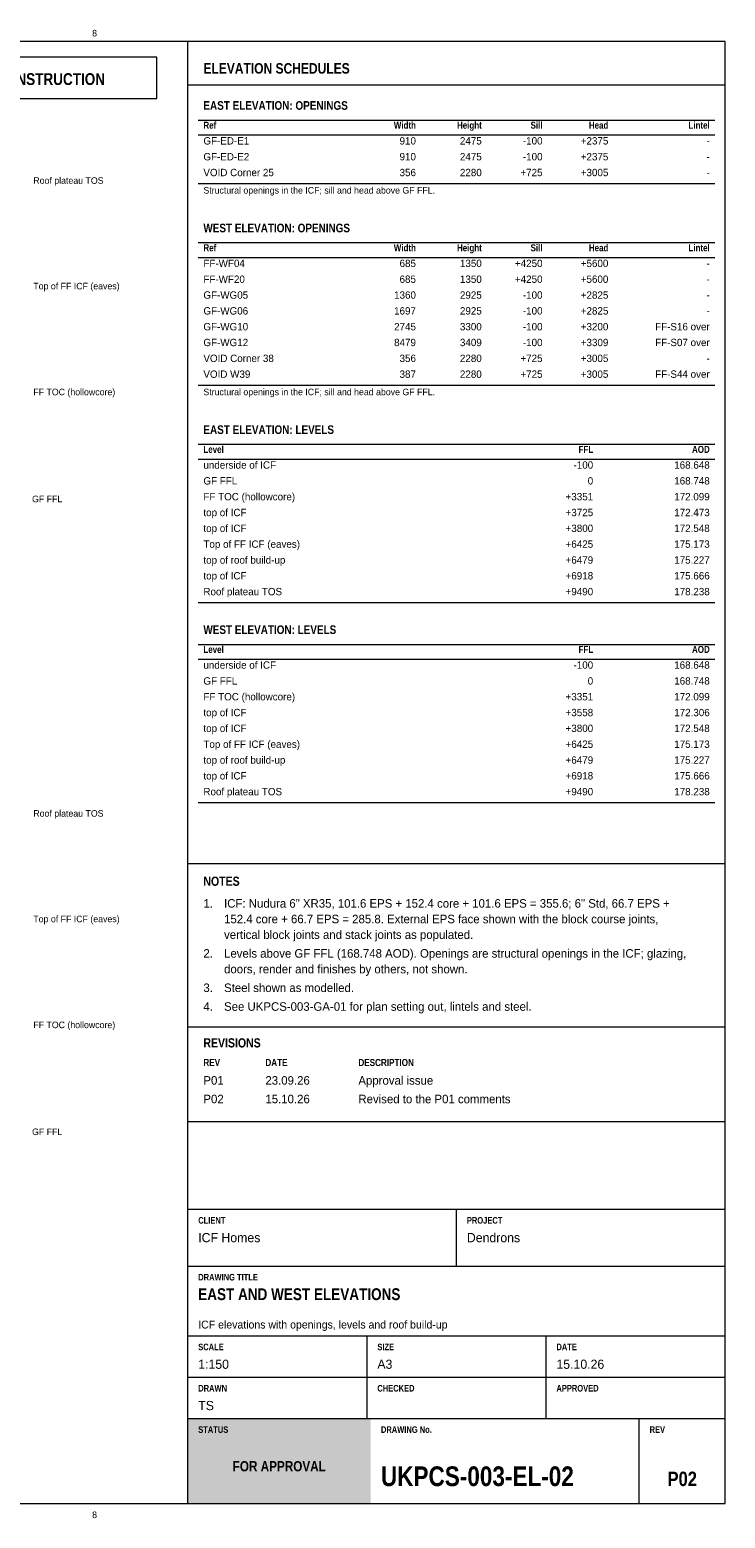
# Model space of a CAD drawing. Header units: millimetres. Extents: x 17 to 413, y 4 to 292.
# Tile 224 of 224: x 278 to 413, y 4 to 292. Entities that reach past the tile are written whole.
import ezdxf
from ezdxf.enums import TextEntityAlignment as Align

# ---------------------------------------------------------------- set-up
doc = ezdxf.new("R2010")
doc.units = ezdxf.units.MM
for name, color, linetype in [('FILL-TEAL', 7, 'Continuous'), ('LINE-INK', 7, 'Continuous'), ('LINE-RED', 7, 'Continuous'), ('LINE-TEAL', 7, 'Continuous'), ('TEXT-EPS', 7, 'Continuous'), ('TEXT-INK', 7, 'Continuous'), ('TEXT-RED', 7, 'Continuous'), ('TEXT-STEEL', 7, 'Continuous'), ('TEXT-STEEL_GREY', 7, 'Continuous'), ('TEXT-TEAL', 7, 'Continuous'), ('TEXT-WHITE', 7, 'Continuous')]:
    doc.layers.add(name, color=color, linetype=linetype)
doc.styles.add('OpenSansCondensed-Bold', font='OpenSansCondensed-Bold.ttf')

msp = doc.modelspace()

# ---------------------------------------------------------------- hatches: boundary and pattern name
at = {"layer": 'FILL-TEAL', "true_color": 0x009e85}
h = msp.add_hatch(color=256, dxfattribs=at)
h.dxf.hatch_style = 1
h.paths.add_polyline_path([(309.01, 7), (344.37, 7), (344.37, 23.5), (309.01, 23.5)])

# ---------------------------------------------------------------- linework, layer by layer
at = {"layer": 'LINE-INK', "lineweight": 5}
for p, q in [((309, 7), (309, 290)), ((311, 274.8), (411, 274.8)), ((311, 271.94), (411, 271.94)), ((311, 262.55), (411, 262.55)), ((311, 251.08), (411, 251.08)), ((311, 248.22), (411, 248.22)), ((311, 223.52), (411, 223.52)), ((311, 212.05), (411, 212.05)), ((311, 209.19), (411, 209.19)), ((311, 181.43), (411, 181.43)), ((311, 173.33), (411, 173.33)), ((311, 170.47), (411, 170.47)), ((311, 142.71), (411, 142.71)), ((309, 130.89), (413, 130.89)), ((309, 99.3), (413, 99.3)), ((309, 81), (413, 81)), ((309, 64), (413, 64)), ((361, 53), (361, 64)), ((309, 53), (413, 53)), ((309, 39.5), (413, 39.5)), ((343.67, 31.5), (343.67, 39.5)), ((378.33, 31.5), (378.33, 39.5)), ((309, 31.5), (413, 31.5)), ((343.67, 23.5), (343.67, 31.5)), ((378.33, 23.5), (378.33, 31.5)), ((309, 23.5), (413, 23.5)), ((396.36, 7), (396.36, 23.5))]:
    msp.add_line(p, q, dxfattribs=at)
msp.add_lwpolyline([(20, 7), (413, 7), (413, 290), (20, 290)], close=True, dxfattribs=at)
at = {"layer": 'LINE-RED', "lineweight": 5}
msp.add_lwpolyline([(226.21, 279), (303, 279), (303, 287), (226.21, 287)], close=True, dxfattribs=at)
at = {"layer": 'LINE-TEAL', "lineweight": 5}
msp.add_line((309, 281.6), (413, 281.6), dxfattribs=at)

# ---------------------------------------------------------------- texts
at = {"layer": 'TEXT-EPS', "style": 'OpenSansCondensed-Bold'}
msp.add_text('STATUS', height=1.27, dxfattribs=at).set_placement((311, 20.7))
at = {"layer": 'TEXT-INK', "style": 'OpenSansCondensed-Bold'}
for s, height, p in [('EAST ELEVATION: OPENINGS', 1.6764, (312, 276.8)), ('WEST ELEVATION: OPENINGS', 1.6764, (312, 253.08)), ('EAST ELEVATION: LEVELS', 1.6764, (312, 214.05)), ('WEST ELEVATION: LEVELS', 1.6764, (312, 175.33)), ('NOTES', 1.778, (312, 126.59)), ('REVISIONS', 1.778, (312, 95.3)), ('EAST AND WEST ELEVATIONS', 2.286, (311, 46.4)), ('UKPCS-003-EL-02', 3.81, (346.36, 10.4))]:
    msp.add_text(s, height=height, dxfattribs=at).set_placement(p)
at = {"layer": 'TEXT-INK'}
for s, height, p in [('GF-ED-E1', 1.422, (312, 270.08)), ('GF-ED-E2', 1.422, (312, 267.01)), ('VOID Corner 25', 1.4224, (312, 263.95)), ('FF-WF04', 1.422, (312, 246.36)), ('FF-WF20', 1.422, (312, 243.3)), ('GF-WG05', 1.422, (312, 240.23)), ('GF-WG06', 1.422, (312, 237.17)), ('GF-WG10', 1.422, (312, 234.11)), ('GF-WG12', 1.422, (312, 231.05)), ('VOID Corner 38', 1.4224, (312, 227.98)), ('VOID W39', 1.422, (312, 224.92)), ('underside of ICF', 1.4224, (312, 207.33)), ('GF FFL', 1.422, (312, 204.27)), ('FF TOC (hollowcore)', 1.4224, (312, 201.2)), ('top of ICF', 1.422, (312, 198.14)), ('top of ICF', 1.422, (312, 195.08)), ('Top of FF ICF (eaves)', 1.4224, (312, 192.02)), ('top of roof build-up', 1.4224, (312, 188.95)), ('top of ICF', 1.422, (312, 185.89)), ('Roof plateau TOS', 1.4224, (312, 182.83)), ('underside of ICF', 1.4224, (312, 168.61)), ('GF FFL', 1.422, (312, 165.54)), ('FF TOC (hollowcore)', 1.4224, (312, 162.48)), ('top of ICF', 1.422, (312, 159.42)), ('top of ICF', 1.422, (312, 156.36)), ('Top of FF ICF (eaves)', 1.4224, (312, 153.29)), ('top of roof build-up', 1.4224, (312, 150.23)), ('top of ICF', 1.422, (312, 147.17)), ('Roof plateau TOS', 1.4224, (312, 144.11)), ('1.', 1.651, (312, 122.36)), ('ICF: Nudura 6" XR35, 101.6 EPS + 152.4 core + 101.6 EPS = 355.6; 6" Std, 66.7 EPS +', 1.651, (316, 122.36)), ('152.4 core + 66.7 EPS = 285.8. External EPS face shown with the block course joints,', 1.651, (316, 119.34)), ('vertical block joints and stack joints as populated.', 1.651, (316, 116.31)), ('2.', 1.651, (312, 112.68)), ('Levels above GF FFL (168.748 AOD). Openings are structural openings in the ICF; glazing,', 1.651, (316, 112.68)), ('doors, render and finishes by others, not shown.', 1.651, (316, 109.65)), ('3.', 1.651, (312, 106.03)), ('Steel shown as modelled.', 1.651, (316, 106.03)), ('4.', 1.651, (312, 102.4)), ('See UKPCS-003-GA-01 for plan setting out, lintels and steel.', 1.651, (316, 102.4)), ('P01', 1.651, (312, 88.1)), ('23.09.26', 1.651, (324, 88.1)), ('Approval issue', 1.651, (342, 88.1)), ('P02', 1.651, (312, 84.5)), ('15.10.26', 1.651, (324, 84.5)), ('Revised to the P01 comments', 1.651, (342, 84.5)), ('ICF Homes', 1.778, (311, 57.6)), ('Dendrons', 1.778, (363, 57.6)), ('1:150', 1.778, (311, 33.1)), ('A3', 1.778, (345.67, 33.1)), ('15.10.26', 1.778, (380.33, 33.1)), ('TS', 1.778, (311, 25.1))]:
    msp.add_text(s, height=height, dxfattribs=at).set_placement(p)
for s, height, p in [('910', 1.422, (353.14, 270.08)), ('2475', 1.422, (365.88, 270.08)), ('-100', 1.422, (377.64, 270.08)), ('+2375', 1.422, (390.38, 270.08)), ('910', 1.422, (353.14, 267.01)), ('2475', 1.422, (365.88, 267.01)), ('-100', 1.422, (377.64, 267.01)), ('+2375', 1.422, (390.38, 267.01)), ('-', 1.42, (410, 270.08)), ('356', 1.422, (353.14, 263.95)), ('2280', 1.422, (365.88, 263.95)), ('+725', 1.422, (377.64, 263.95)), ('+3005', 1.422, (390.38, 263.95)), ('-', 1.42, (410, 267.01)), ('-', 1.42, (410, 263.95)), ('685', 1.422, (353.14, 246.36)), ('1350', 1.422, (365.88, 246.36)), ('+4250', 1.422, (377.64, 246.36)), ('+5600', 1.422, (390.38, 246.36)), ('-', 1.42, (410, 246.36)), ('685', 1.422, (353.14, 243.3)), ('1350', 1.422, (365.88, 243.3)), ('+4250', 1.422, (377.64, 243.3)), ('+5600', 1.422, (390.38, 243.3)), ('-', 1.42, (410, 243.3)), ('1360', 1.422, (353.14, 240.23)), ('2925', 1.422, (365.88, 240.23)), ('-100', 1.422, (377.64, 240.23)), ('+2825', 1.422, (390.38, 240.23)), ('-', 1.42, (410, 240.23)), ('1697', 1.422, (353.14, 237.17)), ('2925', 1.422, (365.88, 237.17)), ('-100', 1.422, (377.64, 237.17)), ('+2825', 1.422, (390.38, 237.17)), ('-', 1.42, (410, 237.17)), ('2745', 1.422, (353.14, 234.11)), ('3300', 1.422, (365.88, 234.11)), ('-100', 1.422, (377.64, 234.11)), ('+3200', 1.422, (390.38, 234.11)), ('FF-S16 over', 1.4224, (410, 234.11)), ('8479', 1.422, (353.14, 231.05)), ('3409', 1.422, (365.88, 231.05)), ('-100', 1.422, (377.64, 231.05)), ('+3309', 1.422, (390.38, 231.05)), ('FF-S07 over', 1.4224, (410, 231.05)), ('356', 1.422, (353.14, 227.98)), ('2280', 1.422, (365.88, 227.98)), ('+725', 1.422, (377.64, 227.98)), ('+3005', 1.422, (390.38, 227.98)), ('-', 1.42, (410, 227.98)), ('387', 1.422, (353.14, 224.92)), ('2280', 1.422, (365.88, 224.92)), ('+725', 1.422, (377.64, 224.92)), ('+3005', 1.422, (390.38, 224.92)), ('FF-S44 over', 1.4224, (410, 224.92)), ('-100', 1.422, (387.44, 207.33)), ('168.648', 1.422, (410, 207.33)), ('0', 1.42, (387.44, 204.27)), ('168.748', 1.422, (410, 204.27)), ('+3351', 1.422, (387.44, 201.2)), ('172.099', 1.422, (410, 201.2)), ('+3725', 1.422, (387.44, 198.14)), ('172.473', 1.422, (410, 198.14)), ('+3800', 1.422, (387.44, 195.08)), ('172.548', 1.422, (410, 195.08)), ('+6425', 1.422, (387.44, 192.02)), ('175.173', 1.422, (410, 192.02)), ('+6479', 1.422, (387.44, 188.95)), ('175.227', 1.422, (410, 188.95)), ('+6918', 1.422, (387.44, 185.89)), ('175.666', 1.422, (410, 185.89)), ('+9490', 1.422, (387.44, 182.83)), ('178.238', 1.422, (410, 182.83)), ('-100', 1.422, (387.44, 168.61)), ('168.648', 1.422, (410, 168.61)), ('0', 1.42, (387.44, 165.54)), ('168.748', 1.422, (410, 165.54)), ('+3351', 1.422, (387.44, 162.48)), ('172.099', 1.422, (410, 162.48)), ('+3558', 1.422, (387.44, 159.42)), ('172.306', 1.422, (410, 159.42)), ('+3800', 1.422, (387.44, 156.36)), ('172.548', 1.422, (410, 156.36)), ('+6425', 1.422, (387.44, 153.29)), ('175.173', 1.422, (410, 153.29)), ('+6479', 1.422, (387.44, 150.23)), ('175.227', 1.422, (410, 150.23)), ('+6918', 1.422, (387.44, 147.17)), ('175.666', 1.422, (410, 147.17)), ('+9490', 1.422, (387.44, 144.11)), ('178.238', 1.422, (410, 144.11))]:
    msp.add_text(s, height=height, dxfattribs=at).set_placement(p, align=Align.RIGHT)
at = {"layer": 'TEXT-INK', "style": 'OpenSansCondensed-Bold'}
msp.add_text('P02', height=2.794, dxfattribs=at).set_placement((404.68, 10.4), align=Align.CENTER)
at = {"layer": 'TEXT-RED', "style": 'OpenSansCondensed-Bold'}
msp.add_text('FOR APPROVAL - NOT FOR CONSTRUCTION', height=2.286, dxfattribs=at).set_placement((264.6, 281.6), align=Align.CENTER)
at = {"layer": 'TEXT-STEEL'}
for s, p in [('Roof plateau TOS', (279.08, 262.47)), ('Top of FF ICF (eaves)', (279.08, 242.04)), ('FF TOC (hollowcore)', (279.08, 221.54)), ('GF FFL', (278.84, 200.84)), ('Roof plateau TOS', (279.08, 139.97)), ('Top of FF ICF (eaves)', (279.08, 119.54)), ('FF TOC (hollowcore)', (279.08, 99.04)), ('GF FFL', (278.84, 78.34))]:
    msp.add_text(s, height=1.27, dxfattribs=at).set_placement(p)
at = {"layer": 'TEXT-STEEL_GREY'}
for p in [(290.94, 291), (290.94, 4.2)]:
    msp.add_text('8', height=1.27, dxfattribs=at).set_placement(p, align=Align.CENTER)
at = {"layer": 'TEXT-STEEL_GREY', "style": 'OpenSansCondensed-Bold'}
for s, height, p in [('Ref', 1.346, (312, 273.14)), ('Ref', 1.346, (312, 249.42)), ('Level', 1.346, (312, 210.39)), ('Level', 1.346, (312, 171.67)), ('REV', 1.372, (312, 91.7)), ('DATE', 1.372, (324, 91.7)), ('DESCRIPTION', 1.3716, (342, 91.7)), ('CLIENT', 1.27, (311, 61.2)), ('PROJECT', 1.27, (363, 61.2)), ('DRAWING TITLE', 1.27, (311, 50.2)), ('SCALE', 1.27, (311, 36.7)), ('SIZE', 1.27, (345.67, 36.7)), ('DATE', 1.27, (380.33, 36.7)), ('DRAWN', 1.27, (311, 28.7)), ('CHECKED', 1.27, (345.67, 28.7)), ('APPROVED', 1.27, (380.33, 28.7)), ('DRAWING No.', 1.27, (346.36, 20.7)), ('REV', 1.27, (398.36, 20.7))]:
    msp.add_text(s, height=height, dxfattribs=at).set_placement(p)
for s, p in [('Width', (353.14, 273.14)), ('Height', (365.88, 273.14)), ('Sill', (377.64, 273.14)), ('Head', (390.38, 273.14)), ('Lintel', (410, 273.14)), ('Width', (353.14, 249.42)), ('Height', (365.88, 249.42)), ('Sill', (377.64, 249.42)), ('Head', (390.38, 249.42)), ('Lintel', (410, 249.42)), ('FFL', (387.44, 210.39)), ('AOD', (410, 210.39)), ('FFL', (387.44, 171.67)), ('AOD', (410, 171.67))]:
    msp.add_text(s, height=1.346, dxfattribs=at).set_placement(p, align=Align.RIGHT)
at = {"layer": 'TEXT-STEEL_GREY'}
for s, height, p in [('Structural openings in the ICF; sill and head above GF FFL.', 1.27, (312, 260.58)), ('Structural openings in the ICF; sill and head above GF FFL.', 1.27, (312, 221.55)), ('ICF elevations with openings, levels and roof build-up', 1.524, (311, 40.9))]:
    msp.add_text(s, height=height, dxfattribs=at).set_placement(p)
at = {"layer": 'TEXT-TEAL', "style": 'OpenSansCondensed-Bold'}
msp.add_text('ELEVATION SCHEDULES', height=2.032, dxfattribs=at).set_placement((312, 283.8))
at = {"layer": 'TEXT-WHITE', "style": 'OpenSansCondensed-Bold'}
msp.add_text('FOR APPROVAL', height=1.9812, dxfattribs=at).set_placement((326.68, 13.25), align=Align.CENTER)

doc.saveas('drawing.dxf')
